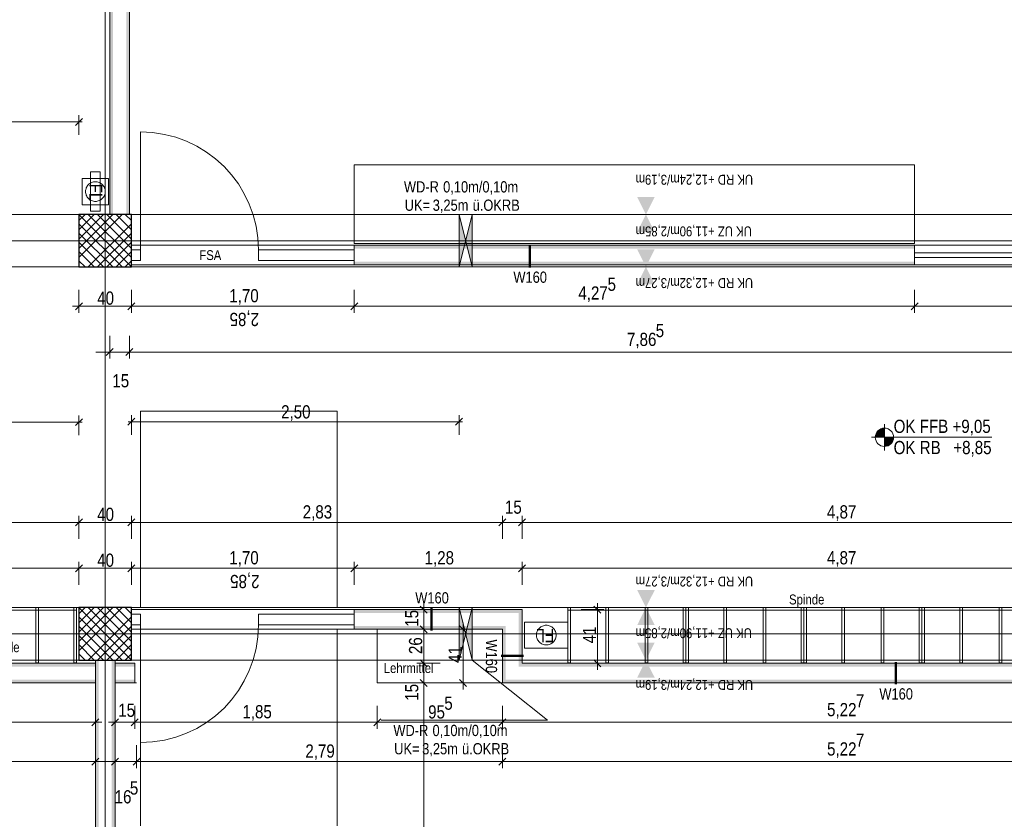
# Model space of a CAD drawing. Extents: x -620 to 300, y 62 to 1112.
# Tile 159 of 235: x -139 to 12, y 521 to 643. Entities that reach past the tile are written whole.
import ezdxf
from ezdxf.lldxf.tags import DXFTag

# ---------------------------------------------------------------- set-up
doc = ezdxf.new("R2010")
doc.units = 0
doc.layers.get('0').update_dxf_attribs({"lineweight": 13})
for name, color, linetype, lineweight, true_color in [('00 -Bauelemente -Gipskarton', 7, 'Continuous', 9, 0xff7fe6), ('30 -33 Aussenwände- 3 Aussenstützen', 7, 'Continuous', 50, 0x0000dd), ('30 -34 Innenwände- 11 Durchbruch', 4, 'Continuous', 9, 0x00ffff), ('30 -34 Innenwände- 2 nichttragend', 7, 'Continuous', 18, 0xff7fe6), ('30 -34 Innenwände- 4 Türen_Fenster', 9, 'Continuous', 15, 0x808080), ('30 -35 Decken- 1 Konstruktion-Träger- Stahlbeton', 7, 'Continuous', 13, 0x33aa00), ('40 -47 Nutzungspez. Anlagen- 4 Feuerlöschanlagen', 1, 'Continuous', 9, 0xff0000), ('60- 61 allgemeine Ausstattung- 1 Möbel', 9, 'Continuous', 9, 0x808080), ('70 -72 Beschriftung- 1 Beschriftung allgemein', 7, 'Continuous', 9, 0xff6633), ('70 -72 Beschriftung- 8 barrierefrei', 7, 'grob-A06CPVE1L0', 9, 0x888888), ('70 -76 Bemaßung- 2 Allgemein', 9, 'Continuous', 5, 0x808080)]:
    doc.layers.add(name, color=color, linetype=linetype, lineweight=lineweight, true_color=true_color)
for name, color, linetype, lineweight in [('70 -71 Achsen- 1 Gebäudeachsen', 7, 'STRICHPUNKT2-A06CPVE5L0', 18), ('70 -72 Beschriftung- 5 Höhenkoten-A06CPVE2L0', 7, 'Continuous', 15), ('70 -75 Raumstempel- 3 Wandstempel', 7, 'Continuous', 50), ('Keine-A06CPVE4L0', 7, 'Continuous', 9)]:
    doc.layers.add(name, color=color, linetype=linetype, lineweight=lineweight)
doc.styles.get("Standard").update_dxf_attribs({"font": 'ARIALN.TTF'})
tags = doc.linetypes.add('grob-A06CPVE1L0', pattern=[14, 3, -8, 3]).pattern_tags.tags
tags[8:9] = [DXFTag(74, 4), DXFTag(75, 0), DXFTag(340, '0'), DXFTag(46, 0.0), DXFTag(50, 0.0), DXFTag(44, 0.0), DXFTag(45, 0.0)]
tags[6:7] = [DXFTag(74, 4), DXFTag(75, 0), DXFTag(340, '0'), DXFTag(46, 0.0), DXFTag(50, 0.0), DXFTag(44, 0.0), DXFTag(45, 0.0)]
tags[4:5] = [DXFTag(74, 4), DXFTag(75, 0), DXFTag(340, '0'), DXFTag(46, 0.0), DXFTag(50, 0.0), DXFTag(44, 0.0), DXFTag(45, 0.0)]
tags = doc.linetypes.add('STRICHPUNKT2-A06CPVE5L0', pattern=[12.7, 6.35, -3.175, 0, -3.175]).pattern_tags.tags
tags[10:11] = [DXFTag(74, 4), DXFTag(75, 0), DXFTag(340, '0'), DXFTag(46, 0.0), DXFTag(50, 0.0), DXFTag(44, 0.0), DXFTag(45, 0.0)]
tags[8:9] = [DXFTag(74, 4), DXFTag(75, 0), DXFTag(340, '0'), DXFTag(46, 0.0), DXFTag(50, 0.0), DXFTag(44, 0.0), DXFTag(45, 0.0)]
tags[6:7] = [DXFTag(74, 4), DXFTag(75, 0), DXFTag(340, '0'), DXFTag(46, 0.0), DXFTag(50, 0.0), DXFTag(44, 0.0), DXFTag(45, 0.0)]
tags[4:5] = [DXFTag(74, 4), DXFTag(75, 0), DXFTag(340, '0'), DXFTag(46, 0.0), DXFTag(50, 0.0), DXFTag(44, 0.0), DXFTag(45, 0.0)]

# ---------------------------------------------------------------- blocks, each defined once
blk = doc.blocks.new('Referenz-A06CPVE6L0')
at = {"layer": '00 -Bauelemente -Gipskarton', "color": 0, "linetype": 'Continuous', "lineweight": 0, "ltscale": 0.13}
for p, q in [((-121.58, 608.75), (-121.58, 608.5)), ((-121.58, 608.5), (-121.58, 608.25)), ((-121.58, 606.25), (-121.58, 606)), ((-121.58, 606), (-121.58, 605.75)), ((-121.58, 553.15), (-121.58, 552.9)), ((-121.58, 552.9), (-121.58, 552.65)), ((-121.58, 550.65), (-121.58, 550.4)), ((-121.58, 550.4), (-121.58, 550.15))]:
    blk.add_line(p, q, dxfattribs=at)
for points in [[(-124.63, 770.45), (-124.88, 770.45), (-124.63, 613.45), (-124.88, 613.45)], [(-124.38, 770.45), (-124.63, 770.45), (-124.38, 613.45), (-124.63, 613.45)], [(-122.13, 770.45), (-122.38, 770.45), (-122.13, 613.45), (-122.38, 613.45)], [(-121.88, 770.45), (-122.13, 770.45), (-121.88, 613.45), (-122.13, 613.45)], [(-87.58, 608.75), (-87.58, 608.5), (-2.08, 608.75), (-2.08, 608.5)], [(-87.58, 608.5), (-87.58, 608.25), (-2.08, 608.5), (-2.08, 608.25)], [(-87.58, 606.25), (-87.58, 606), (-2.08, 606.25), (-2.08, 606)], [(-87.58, 606), (-87.58, 605.75), (-2.08, 606), (-2.08, 605.75)], [(-62.23, 552.9), (-61.98, 553.15), (-87.58, 552.9), (-87.58, 553.15)], [(-62.48, 552.65), (-62.23, 552.9), (-87.58, 552.65), (-87.58, 552.9)], [(-62.23, 544.7), (-62.23, 552.9), (-62.48, 544.45), (-62.48, 552.65)], [(-61.98, 544.95), (-61.98, 553.15), (-62.23, 544.7), (-62.23, 552.9)], [(-64.73, 550.4), (-64.48, 550.65), (-87.58, 550.4), (-87.58, 550.65)], [(-64.98, 550.15), (-64.73, 550.4), (-87.58, 550.15), (-87.58, 550.4)], [(-64.73, 542.2), (-64.73, 550.4), (-64.98, 541.95), (-64.98, 550.15)], [(-64.48, 542.45), (-64.48, 550.65), (-64.73, 542.2), (-64.73, 550.4)], [(-126.83, 545.45), (-127.08, 545.45), (-126.83, 543.45), (-127.08, 543.45)], [(-126.58, 545.45), (-126.83, 545.45), (-126.58, 543.45), (-126.83, 543.45)], [(-124.33, 545.45), (-124.58, 545.45), (-124.33, 543.45), (-124.58, 543.45)], [(-124.08, 545.45), (-124.33, 545.45), (-124.08, 543.45), (-124.33, 543.45)], [(-220.23, 544.7), (-220.48, 544.45), (-127.08, 544.7), (-127.08, 544.45)], [(-219.98, 544.95), (-220.23, 544.7), (-127.08, 544.95), (-127.08, 544.7)], [(-124.08, 544.7), (-121.08, 544.7), (-124.08, 544.95), (-121.08, 544.95)], [(-124.08, 544.45), (-121.08, 544.45), (-124.08, 544.7), (-121.08, 544.7)], [(41.06, 544.7), (-62.23, 544.7), (41.06, 544.45), (-62.48, 544.45)], [(41.06, 544.95), (-61.98, 544.95), (41.06, 544.7), (-62.23, 544.7)], [(-222.48, 542.45), (-222.73, 542.2), (-127.08, 542.45), (-127.08, 542.2)], [(-126.83, 543.45), (-127.08, 543.45), (-126.83, 388.45), (-127.08, 388.45)], [(-126.58, 543.45), (-126.83, 543.45), (-126.58, 388.45), (-126.83, 388.45)], [(-124.33, 543.45), (-124.58, 543.45), (-124.33, 388.45), (-124.58, 388.45)], [(-124.08, 543.45), (-124.33, 543.45), (-124.08, 388.45), (-124.33, 388.45)], [(-124.08, 542.2), (-121.08, 542.2), (-124.08, 542.45), (-121.08, 542.45)], [(41.06, 542.45), (-64.48, 542.45), (41.06, 542.2), (-64.73, 542.2)], [(-222.73, 542.2), (-222.98, 541.95), (-127.08, 542.2), (-127.08, 541.95)], [(-124.08, 541.95), (-121.08, 541.95), (-124.08, 542.2), (-121.08, 542.2)], [(41.06, 542.2), (-64.73, 542.2), (41.06, 541.95), (-64.98, 541.95)]]:
    blk.add_solid(points, dxfattribs=at)
at = {"layer": '30 -33 Aussenwände- 3 Aussenstützen', "color": 0, "lineweight": 9}
for p, q in [((-129.58, 613.45), (-121.58, 605.45)), ((-122.99, 613.45), (-129.58, 606.87)), ((-124.41, 613.45), (-129.58, 608.28)), ((-125.82, 613.45), (-129.58, 609.7)), ((-127.24, 613.45), (-129.58, 611.11)), ((-128.65, 613.45), (-129.58, 612.52)), ((-128.16, 613.45), (-121.58, 606.87)), ((-126.75, 613.45), (-121.58, 608.28)), ((-125.34, 613.45), (-121.58, 609.7)), ((-123.92, 613.45), (-121.58, 611.11)), ((-122.51, 613.45), (-121.58, 612.52)), ((-129.58, 612.04), (-122.99, 605.45)), ((-121.58, 612.04), (-128.16, 605.45)), ((-129.58, 610.62), (-124.41, 605.45)), ((-121.58, 610.62), (-126.75, 605.45)), ((-125.58, 610.45), (-125.58, 608.45)), ((-129.58, 609.21), (-125.82, 605.45)), ((-126.58, 609.45), (-124.58, 609.45)), ((-121.58, 609.21), (-125.34, 605.45)), ((-129.58, 607.8), (-127.24, 605.45)), ((-121.58, 607.8), (-123.92, 605.45)), ((-129.58, 606.38), (-128.65, 605.45)), ((-121.58, 606.38), (-122.51, 605.45)), ((-129.58, 553.45), (-121.58, 545.45)), ((-122.99, 553.45), (-129.58, 546.87)), ((-124.41, 553.45), (-129.58, 548.28)), ((-125.82, 553.45), (-129.58, 549.7)), ((-127.24, 553.45), (-129.58, 551.11)), ((-128.65, 553.45), (-129.58, 552.52)), ((-128.16, 553.45), (-121.58, 546.87)), ((-126.75, 553.45), (-121.58, 548.28)), ((-125.34, 553.45), (-121.58, 549.7)), ((-123.92, 553.45), (-121.58, 551.11)), ((-122.51, 553.45), (-121.58, 552.52)), ((-129.58, 552.04), (-122.99, 545.45)), ((-121.58, 552.04), (-128.16, 545.45)), ((-129.58, 550.62), (-124.41, 545.45)), ((-121.58, 550.62), (-126.75, 545.45)), ((-125.58, 550.45), (-125.58, 548.45)), ((-129.58, 549.21), (-125.82, 545.45)), ((-126.58, 549.45), (-124.58, 549.45)), ((-121.58, 549.21), (-125.34, 545.45)), ((-129.58, 547.8), (-127.24, 545.45)), ((-121.58, 547.8), (-123.92, 545.45)), ((-129.58, 546.38), (-128.65, 545.45)), ((-121.58, 546.38), (-122.51, 545.45))]:
    blk.add_line(p, q, dxfattribs=at)
at = {"layer": '30 -33 Aussenwände- 3 Aussenstützen', "color": 0, "linetype": 'Continuous', "lineweight": 25, "ltscale": 0.25}
for p, q in [((-121.58, 613.45), (-129.58, 613.45)), ((-129.58, 613.45), (-129.58, 605.45)), ((-121.58, 605.45), (-121.58, 613.45)), ((-129.58, 605.45), (-121.58, 605.45)), ((-121.58, 553.45), (-129.58, 553.45)), ((-129.58, 553.45), (-129.58, 545.45)), ((-121.58, 545.45), (-121.58, 553.45)), ((-129.58, 545.45), (-121.58, 545.45))]:
    blk.add_line(p, q, dxfattribs=at)
at = {"layer": '30 -34 Innenwände- 11 Durchbruch', "color": 0, "linetype": 'Continuous', "ltscale": 0.13}
for p, q in [((-71.58, 613.45), (-69.58, 613.45)), ((-69.58, 613.45), (-71.58, 605.45)), ((-69.58, 605.45), (-71.58, 613.45)), ((-71.58, 605.45), (-71.58, 613.45)), ((-69.58, 605.45), (-69.58, 613.45)), ((-71.58, 605.45), (-69.58, 605.45)), ((-71.58, 553.45), (-69.58, 553.45)), ((-69.58, 553.45), (-71.58, 545.45)), ((-69.58, 545.45), (-71.58, 553.45)), ((-71.58, 545.45), (-71.58, 553.45)), ((-69.58, 545.45), (-69.58, 553.45)), ((-71.58, 545.45), (-69.58, 545.45)), ((-69.58, 545.45), (-58.07, 536.26)), ((-83.46, 536.26), (-58.07, 536.26))]:
    blk.add_line(p, q, dxfattribs=at)
for points in [[(-71.58, 605.45), (-71.58, 613.45), (-70.58, 609.45)], [(-69.58, 613.45), (-69.58, 605.45), (-70.58, 609.45)], [(-71.58, 545.45), (-71.58, 553.45), (-70.58, 549.45)], [(-69.58, 545.45), (-70.58, 549.45), (-69.58, 553.45)]]:
    blk.add_solid(points, dxfattribs=at)
at = {"layer": '30 -34 Innenwände- 2 nichttragend', "color": 0, "linetype": 'Continuous', "ltscale": 0.18}
for p, q in [((-124.88, 770.45), (-124.88, 613.45)), ((-121.88, 770.45), (-121.88, 613.45)), ((-124.88, 613.45), (-121.88, 613.45)), ((-121.58, 605.75), (-121.58, 608.75)), ((-121.58, 608.5), (-121.58, 608.75)), ((-121.58, 608.5), (-121.58, 608.75)), ((-121.58, 608.25), (-121.58, 608.5)), ((-121.58, 605.75), (-121.58, 608.5)), ((-87.58, 608.75), (-2.08, 608.75)), ((-87.58, 608.5), (-87.58, 608.75)), ((-87.58, 608.5), (-87.58, 608.75)), ((-87.58, 608.25), (-87.58, 608.5)), ((-87.58, 605.75), (-87.58, 608.5)), ((-2.08, 608.5), (-2.08, 608.75)), ((-2.08, 608.5), (-2.08, 608.75)), ((-2.08, 608.25), (-2.08, 608.5)), ((-2.08, 605.75), (-2.08, 608.5)), ((-121.58, 606.25), (-121.58, 608.25)), ((-87.58, 606.25), (-87.58, 608.25)), ((-2.08, 606.25), (-2.08, 608.25)), ((-121.58, 606), (-121.58, 606.25)), ((-121.58, 605.75), (-121.58, 606)), ((-87.58, 606), (-87.58, 606.25)), ((-87.58, 605.75), (-87.58, 606)), ((-87.58, 605.75), (-2.08, 605.75)), ((-2.08, 606), (-2.08, 606.25)), ((-2.08, 605.75), (-2.08, 606)), ((-129.58, 553.45), (-219.98, 553.45)), ((-121.58, 552.9), (-121.58, 553.15)), ((-121.58, 552.9), (-121.58, 553.15)), ((-121.58, 552.65), (-121.58, 552.9)), ((-121.58, 550.15), (-121.58, 552.9)), ((-87.58, 553.15), (-61.98, 553.15)), ((-87.58, 552.9), (-87.58, 553.15)), ((-87.58, 552.9), (-87.58, 553.15)), ((-87.58, 552.65), (-87.58, 552.9)), ((-87.58, 550.15), (-87.58, 552.9)), ((-61.98, 553.15), (-61.98, 544.95)), ((-121.58, 550.65), (-121.58, 552.65)), ((-87.58, 550.65), (-87.58, 552.65)), ((-121.58, 550.4), (-121.58, 550.65)), ((-121.58, 550.15), (-121.58, 550.4)), ((-87.58, 550.4), (-87.58, 550.65)), ((-87.58, 550.15), (-87.58, 550.4)), ((-87.58, 550.15), (-64.98, 550.15)), ((-64.98, 550.15), (-64.98, 541.95)), ((-127.08, 545.45), (-127.08, 543.45)), ((-127.08, 545.45), (-124.08, 545.45)), ((-124.08, 545.45), (-124.08, 543.45)), ((-127.08, 544.95), (-219.98, 544.95)), ((-121.08, 544.95), (-124.08, 544.95)), ((-121.08, 544.95), (-121.08, 544.7)), ((-121.08, 544.7), (-121.08, 544.45)), ((-121.08, 542.45), (-121.08, 544.45)), ((-61.98, 544.95), (41.06, 544.95)), ((-127.08, 543.45), (-127.08, 388.45)), ((-124.08, 543.45), (-124.08, 388.45)), ((-121.08, 542.45), (-121.08, 542.2)), ((-127.08, 541.95), (-222.98, 541.95)), ((-121.08, 541.95), (-124.08, 541.95)), ((-121.08, 542.2), (-121.08, 541.95)), ((-120.78, 541.95), (-121.08, 541.95)), ((-64.98, 541.95), (41.06, 541.95))]:
    blk.add_line(p, q, dxfattribs=at)
at = {"layer": '30 -34 Innenwände- 4 Türen_Fenster', "color": 0, "linetype": 'grob-A06CPVE1L0', "ltscale": 0.15}
for p, q in [((-120.18, 608.05), (-120.18, 626.05)), ((-121.58, 608.75), (-87.58, 608.75)), ((-121.58, 605.75), (-87.58, 605.75)), ((-121.58, 553.15), (-87.58, 553.15)), ((-121.58, 550.15), (-87.58, 550.15)), ((-120.18, 550.85), (-120.18, 532.85))]:
    blk.add_line(p, q, dxfattribs=at)
at = {"layer": '30 -34 Innenwände- 4 Türen_Fenster', "color": 0, "linetype": 'Continuous', "ltscale": 0.15}
for p, q in [((-2.08, 607.61), (-2.08, 608.75)), ((-2.08, 608.75), (31.92, 608.75)), ((-121.58, 608.05), (-120.18, 608.05)), ((-121.58, 606.45), (-121.58, 608.05)), ((-120.18, 608.05), (-120.18, 606.45)), ((-102.18, 608.05), (-87.58, 608.05)), ((-102.18, 606.45), (-102.18, 608.05)), ((-87.58, 608.05), (-87.58, 606.45)), ((-2.08, 607.61), (31.92, 607.61)), ((-2.08, 606.89), (-2.08, 607.61)), ((-120.18, 606.45), (-121.58, 606.45)), ((-87.58, 606.45), (-102.18, 606.45)), ((-2.08, 606.89), (-2.08, 605.75)), ((31.92, 606.89), (-2.08, 606.89)), ((-2.08, 605.75), (31.92, 605.75)), ((-121.58, 552.45), (-120.18, 552.45)), ((-121.58, 550.85), (-121.58, 552.45)), ((-120.18, 552.45), (-120.18, 550.85)), ((-102.18, 552.45), (-87.58, 552.45)), ((-102.18, 550.85), (-102.18, 552.45)), ((-87.58, 552.45), (-87.58, 550.85)), ((-120.18, 550.85), (-121.58, 550.85)), ((-87.58, 550.85), (-102.18, 550.85))]:
    blk.add_line(p, q, dxfattribs=at)
at = {"layer": '30 -34 Innenwände- 4 Türen_Fenster', "color": 0, "linetype": 'grob-A06CPVE1L0', "ltscale": 0.15}
for centre, major_axis in [((-120.18, 608.05), (18, 0)), ((-120.18, 550.85), (0, -18))]:
    blk.add_ellipse(centre, major_axis=major_axis, ratio=1, start_param=0, end_param=1.570796, dxfattribs=at)
at = {"layer": '30 -35 Decken- 1 Konstruktion-Träger- Stahlbeton', "color": 0, "linetype": 'grob-A06CPVE1L0', "lineweight": -2, "ltscale": 0.13}
for p, q in [((35.42, 613.45), (-451.58, 613.45)), ((35.42, 605.45), (-451.58, 605.45)), ((-451.58, 553.45), (35.42, 553.45)), ((-451.58, 545.45), (35.42, 545.45))]:
    blk.add_line(p, q, dxfattribs=at)
at = {"layer": '40 -47 Nutzungspez. Anlagen- 4 Feuerlöschanlagen', "color": 0, "linetype": 'Continuous', "ltscale": 0.13}
for p, q in [((-127.83, 613.95), (-127.83, 619.95)), ((-127.83, 619.95), (-126.33, 619.95)), ((-126.33, 619.95), (-126.33, 613.95)), ((-129.08, 614.95), (-129.08, 618.95)), ((-129.08, 618.95), (-125.08, 618.95)), ((-128.51, 617.39), (-128.46, 617.53)), ((-128.46, 617.53), (-128.4, 617.66)), ((-128.4, 617.66), (-128.33, 617.79)), ((-128.33, 617.79), (-128.24, 617.91)), ((-128.24, 617.91), (-128.14, 618.01)), ((-128.14, 618.01), (-128.03, 618.11)), ((-128.03, 618.11), (-127.91, 618.2)), ((-127.91, 618.2), (-127.79, 618.28)), ((-127.79, 618.28), (-127.65, 618.34)), ((-127.65, 618.34), (-127.51, 618.39)), ((-127.51, 618.39), (-127.37, 618.42)), ((-127.37, 618.42), (-127.23, 618.45)), ((-127.23, 618.45), (-127.08, 618.45)), ((-127.08, 618.45), (-126.93, 618.45)), ((-126.93, 618.45), (-126.79, 618.42)), ((-126.79, 618.42), (-126.64, 618.39)), ((-126.64, 618.39), (-126.5, 618.34)), ((-126.5, 618.34), (-126.37, 618.28)), ((-126.37, 618.28), (-126.25, 618.2)), ((-126.25, 618.2), (-126.13, 618.11)), ((-126.13, 618.11), (-126.02, 618.01)), ((-126.02, 618.01), (-125.92, 617.91)), ((-125.92, 617.91), (-125.83, 617.79)), ((-125.83, 617.79), (-125.76, 617.66)), ((-125.76, 617.66), (-125.69, 617.53)), ((-125.69, 617.53), (-125.64, 617.39)), ((-125.08, 618.95), (-125.08, 614.95)), ((-128.58, 616.95), (-128.57, 617.1)), ((-128.57, 616.81), (-128.58, 616.95)), ((-128.57, 617.1), (-128.55, 617.25)), ((-128.55, 616.66), (-128.57, 616.81)), ((-128.55, 617.25), (-128.51, 617.39)), ((-128.51, 616.52), (-128.55, 616.66)), ((-128.46, 616.38), (-128.51, 616.52)), ((-128.4, 616.25), (-128.46, 616.38)), ((-128.33, 616.12), (-128.4, 616.25)), ((-128.24, 616), (-128.33, 616.12)), ((-128.14, 615.89), (-128.24, 616)), ((-125.92, 616), (-126.02, 615.89)), ((-125.83, 616.12), (-125.92, 616)), ((-125.76, 616.25), (-125.83, 616.12)), ((-125.69, 616.38), (-125.76, 616.25)), ((-125.64, 616.52), (-125.69, 616.38)), ((-125.64, 617.39), (-125.61, 617.25)), ((-125.61, 616.66), (-125.64, 616.52)), ((-125.61, 617.25), (-125.59, 617.1)), ((-125.59, 616.81), (-125.61, 616.66)), ((-125.59, 617.1), (-125.58, 616.95)), ((-125.58, 616.95), (-125.59, 616.81)), ((-125.08, 614.95), (-129.08, 614.95)), ((-128.03, 615.79), (-128.14, 615.89)), ((-127.91, 615.71), (-128.03, 615.79)), ((-127.79, 615.63), (-127.91, 615.71)), ((-127.65, 615.57), (-127.79, 615.63)), ((-127.51, 615.52), (-127.65, 615.57)), ((-127.37, 615.48), (-127.51, 615.52)), ((-127.23, 615.46), (-127.37, 615.48)), ((-127.08, 615.45), (-127.23, 615.46)), ((-126.93, 615.46), (-127.08, 615.45)), ((-126.79, 615.48), (-126.93, 615.46)), ((-126.64, 615.52), (-126.79, 615.48)), ((-126.5, 615.57), (-126.64, 615.52)), ((-126.37, 615.63), (-126.5, 615.57)), ((-126.25, 615.71), (-126.37, 615.63)), ((-126.13, 615.79), (-126.25, 615.71)), ((-126.02, 615.89), (-126.13, 615.79)), ((-126.33, 613.95), (-127.83, 613.95)), ((-61.58, 547.25), (-61.58, 551.25)), ((-61.58, 551.25), (-54.98, 551.25)), ((-59.66, 549.83), (-59.6, 549.96)), ((-59.6, 549.96), (-59.53, 550.09)), ((-59.53, 550.09), (-59.44, 550.21)), ((-59.44, 550.21), (-59.34, 550.31)), ((-59.34, 550.31), (-59.23, 550.41)), ((-59.23, 550.41), (-59.11, 550.5)), ((-59.11, 550.5), (-58.99, 550.58)), ((-58.99, 550.58), (-58.85, 550.64)), ((-58.85, 550.64), (-58.71, 550.69)), ((-58.71, 550.69), (-58.57, 550.72)), ((-58.57, 550.72), (-58.43, 550.75)), ((-58.43, 550.75), (-58.28, 550.75)), ((-58.28, 550.75), (-58.13, 550.75)), ((-58.13, 550.75), (-57.99, 550.72)), ((-57.99, 550.72), (-57.84, 550.69)), ((-57.84, 550.69), (-57.7, 550.64)), ((-57.7, 550.64), (-57.57, 550.58)), ((-57.57, 550.58), (-57.45, 550.5)), ((-57.45, 550.5), (-57.33, 550.41)), ((-57.33, 550.41), (-57.22, 550.31)), ((-57.22, 550.31), (-57.12, 550.21)), ((-57.12, 550.21), (-57.03, 550.09)), ((-57.03, 550.09), (-56.96, 549.96)), ((-56.96, 549.96), (-56.89, 549.83)), ((-54.98, 551.25), (-54.98, 547.25)), ((-59.78, 549.25), (-59.77, 549.4)), ((-59.77, 549.11), (-59.78, 549.25)), ((-59.77, 549.4), (-59.75, 549.55)), ((-59.75, 548.96), (-59.77, 549.11)), ((-59.75, 549.55), (-59.71, 549.69)), ((-59.71, 548.82), (-59.75, 548.96)), ((-59.71, 549.69), (-59.66, 549.83)), ((-59.66, 548.68), (-59.71, 548.82)), ((-59.6, 548.55), (-59.66, 548.68)), ((-59.53, 548.42), (-59.6, 548.55)), ((-59.44, 548.3), (-59.53, 548.42)), ((-57.03, 548.42), (-57.12, 548.3)), ((-56.96, 548.55), (-57.03, 548.42)), ((-56.89, 548.68), (-56.96, 548.55)), ((-56.89, 549.83), (-56.84, 549.69)), ((-56.84, 548.82), (-56.89, 548.68)), ((-56.84, 549.69), (-56.81, 549.55)), ((-56.81, 548.96), (-56.84, 548.82)), ((-56.81, 549.55), (-56.79, 549.4)), ((-56.79, 549.11), (-56.81, 548.96)), ((-56.79, 549.4), (-56.78, 549.25)), ((-56.78, 549.25), (-56.79, 549.11)), ((-54.98, 547.25), (-61.58, 547.25)), ((-59.34, 548.19), (-59.44, 548.3)), ((-59.23, 548.09), (-59.34, 548.19)), ((-59.11, 548.01), (-59.23, 548.09)), ((-58.99, 547.93), (-59.11, 548.01)), ((-58.85, 547.87), (-58.99, 547.93)), ((-58.71, 547.82), (-58.85, 547.87)), ((-58.57, 547.78), (-58.71, 547.82)), ((-58.43, 547.76), (-58.57, 547.78)), ((-58.28, 547.75), (-58.43, 547.76)), ((-58.13, 547.76), (-58.28, 547.75)), ((-57.99, 547.78), (-58.13, 547.76)), ((-57.84, 547.82), (-57.99, 547.78)), ((-57.7, 547.87), (-57.84, 547.82)), ((-57.57, 547.93), (-57.7, 547.87)), ((-57.45, 548.01), (-57.57, 547.93)), ((-57.33, 548.09), (-57.45, 548.01)), ((-57.22, 548.19), (-57.33, 548.09)), ((-57.12, 548.3), (-57.22, 548.19))]:
    blk.add_line(p, q, dxfattribs=at)
at = {"layer": '60- 61 allgemeine Ausstattung- 1 Möbel', "color": 0, "linetype": 'Continuous', "ltscale": 0.13}
for p, q in [((-87.58, 609.05), (-87.58, 621.05)), ((-87.58, 621.05), (-2.08, 621.05)), ((-2.08, 621.05), (-2.08, 609.05)), ((-2.08, 609.05), (-87.58, 609.05))]:
    blk.add_line(p, q, dxfattribs=at)
at = {"layer": '60- 61 allgemeine Ausstattung- 1 Möbel', "color": 0, "linetype": 'grob-A06CPVE1L0', "lineweight": 15, "ltscale": 0.15}
for p, q in [((-219.98, 553.45), (-129.98, 553.45)), ((-129.98, 553.05), (-219.98, 553.05)), ((-136.18, 545.05), (-136.18, 553.45)), ((-136.18, 553.45), (-135.78, 553.45)), ((-135.78, 553.45), (-135.78, 545.05)), ((-130.38, 545.05), (-130.38, 553.45)), ((-130.38, 553.45), (-129.98, 553.45)), ((-129.98, 553.45), (-129.98, 545.05)), ((-129.98, 553.45), (-129.98, 553.05)), ((-54.58, 553.45), (-54.98, 553.45)), ((-54.98, 553.45), (-54.98, 545.05)), ((35.02, 553.45), (-54.98, 553.45)), ((-54.98, 553.45), (-54.98, 553.05)), ((-54.98, 553.05), (35.02, 553.05)), ((-54.58, 545.05), (-54.58, 553.45)), ((-48.78, 553.45), (-49.18, 553.45)), ((-49.18, 553.45), (-49.18, 545.05)), ((-48.78, 545.05), (-48.78, 553.45)), ((-42.78, 553.45), (-43.18, 553.45)), ((-43.18, 553.45), (-43.18, 545.05)), ((-42.78, 545.05), (-42.78, 553.45)), ((-36.98, 553.45), (-37.38, 553.45)), ((-37.38, 553.45), (-37.38, 545.05)), ((-36.58, 553.45), (-36.98, 553.45)), ((-36.98, 553.45), (-36.98, 545.05)), ((-36.98, 545.05), (-36.98, 553.45)), ((-36.58, 545.05), (-36.58, 553.45)), ((-30.78, 553.45), (-31.18, 553.45)), ((-31.18, 553.45), (-31.18, 545.05)), ((-30.78, 545.05), (-30.78, 553.45)), ((-24.78, 553.45), (-25.18, 553.45)), ((-25.18, 553.45), (-25.18, 545.05)), ((-24.78, 545.05), (-24.78, 553.45)), ((-18.98, 553.45), (-19.38, 553.45)), ((-19.38, 553.45), (-19.38, 545.05)), ((-18.98, 545.05), (-18.98, 553.45)), ((-18.58, 553.45), (-18.98, 553.45)), ((-18.98, 553.45), (-18.98, 545.05)), ((-18.58, 545.05), (-18.58, 553.45)), ((-12.78, 553.45), (-13.18, 553.45)), ((-13.18, 553.45), (-13.18, 545.05)), ((-12.78, 545.05), (-12.78, 553.45)), ((-6.78, 553.45), (-7.18, 553.45)), ((-7.18, 553.45), (-7.18, 545.05)), ((-6.78, 545.05), (-6.78, 553.45)), ((-0.98, 553.45), (-1.38, 553.45)), ((-1.38, 553.45), (-1.38, 545.05)), ((-0.98, 545.05), (-0.98, 553.45)), ((-0.58, 553.45), (-0.98, 553.45)), ((-0.98, 553.45), (-0.98, 545.05)), ((-0.58, 545.05), (-0.58, 553.45)), ((5.22, 553.45), (4.82, 553.45)), ((4.82, 553.45), (4.82, 545.05)), ((5.22, 545.05), (5.22, 553.45)), ((11.22, 553.45), (10.82, 553.45)), ((10.82, 553.45), (10.82, 545.05)), ((11.22, 545.05), (11.22, 553.45)), ((-135.78, 545.05), (-136.18, 545.05)), ((-129.98, 545.05), (-130.38, 545.05)), ((-54.98, 545.05), (-54.58, 545.05)), ((-49.18, 545.05), (-48.78, 545.05)), ((-43.18, 545.05), (-42.78, 545.05)), ((-37.38, 545.05), (-36.98, 545.05)), ((-36.98, 545.05), (-36.58, 545.05)), ((-31.18, 545.05), (-30.78, 545.05)), ((-25.18, 545.05), (-24.78, 545.05)), ((-19.38, 545.05), (-18.98, 545.05)), ((-18.98, 545.05), (-18.58, 545.05)), ((-13.18, 545.05), (-12.78, 545.05)), ((-7.18, 545.05), (-6.78, 545.05)), ((-1.38, 545.05), (-0.98, 545.05)), ((-0.98, 545.05), (-0.58, 545.05)), ((4.82, 545.05), (5.22, 545.05)), ((10.82, 545.05), (11.22, 545.05))]:
    blk.add_line(p, q, dxfattribs=at)
at = {"layer": '60- 61 allgemeine Ausstattung- 1 Möbel', "color": 0, "lineweight": 15}
for p, q in [((-54.98, 553.45), (-61.98, 553.45)), ((-84.08, 550.15), (-64.98, 550.15)), ((-84.08, 541.95), (-84.08, 550.15)), ((-64.98, 550.15), (-64.98, 541.95)), ((-64.98, 541.95), (-84.08, 541.95))]:
    blk.add_line(p, q, dxfattribs=at)
at = {"layer": '70 -71 Achsen- 1 Gebäudeachsen', "color": 0, "linetype": 'STRICHPUNKT2-A06CPVE5L0', "ltscale": 0.18}
for p, q in [((-125.58, 1084.39), (-125.58, 84.95)), ((-538.63, 609.45), (76.59, 609.45)), ((-538.63, 549.45), (76.59, 549.45))]:
    blk.add_line(p, q, dxfattribs=at)
at = {"layer": '70 -72 Beschriftung- 5 Höhenkoten-A06CPVE2L0', "color": 0, "linetype": 'Continuous', "ltscale": 0.15}
for p, q in [((-6.68, 577.45), (-6.68, 581.45)), ((-6.68, 579.45), (-6.68, 580.85)), ((-6.68, 580.85), (-6.68, 579.45)), ((-8.68, 579.45), (9.72, 579.45)), ((-8.08, 579.45), (-6.68, 579.45)), ((-6.68, 579.45), (-8.08, 579.45)), ((-5.28, 579.45), (-6.68, 579.45)), ((-6.68, 579.45), (-6.68, 578.05)), ((-6.68, 579.45), (-5.28, 579.45)), ((-6.68, 578.05), (-6.68, 579.45))]:
    blk.add_line(p, q, dxfattribs=at)
for major_axis in [(0, 1.4), (1.4, 0), (-1.4, 0), (0, -1.4)]:
    blk.add_ellipse((-6.68, 579.45), major_axis=major_axis, ratio=1, start_param=0, end_param=1.570796, dxfattribs=at)
at = {"layer": '70 -72 Beschriftung- 5 Höhenkoten-A06CPVE2L0', "color": 0, "lineweight": 0}
for points in [[(-7.93, 579.45), (-8.02, 579.89), (-7.93, 580.09)], [(-7.82, 579.45), (-7.93, 580.09), (-7.82, 580.28)], [(-7.93, 579.45), (-7.93, 580.09), (-7.82, 579.45)], [(-7.67, 579.45), (-7.82, 580.28), (-7.67, 580.44)], [(-7.82, 579.45), (-7.82, 580.28), (-7.67, 579.45)], [(-7.51, 579.45), (-7.67, 580.44), (-7.51, 580.59)], [(-7.67, 579.45), (-7.67, 580.44), (-7.51, 579.45)], [(-7.32, 579.45), (-7.51, 580.59), (-7.32, 580.7)], [(-7.51, 579.45), (-7.51, 580.59), (-7.32, 579.45)], [(-7.12, 579.45), (-7.32, 580.7), (-7.12, 580.78)], [(-7.32, 579.45), (-7.32, 580.7), (-7.12, 579.45)], [(-6.9, 579.45), (-7.12, 580.78), (-6.9, 580.84)], [(-7.12, 579.45), (-7.12, 580.78), (-6.9, 579.45)], [(-6.68, 579.45), (-6.9, 580.84), (-6.68, 580.85)], [(-6.9, 579.45), (-6.9, 580.84), (-6.68, 579.45)], [(-8.07, 579.45), (-8.08, 579.45), (-8.07, 579.67)], [(-8.02, 579.45), (-8.07, 579.67), (-8.02, 579.89)], [(-8.07, 579.45), (-8.07, 579.67), (-8.02, 579.45)], [(-8.02, 579.45), (-8.02, 579.89), (-7.93, 579.45)], [(-6.68, 578.05), (-6.68, 579.45), (-6.47, 578.07)], [(-6.47, 578.07), (-6.68, 579.45), (-6.47, 579.45)], [(-6.47, 578.07), (-6.47, 579.45), (-6.25, 578.12)], [(-6.25, 578.12), (-6.47, 579.45), (-6.25, 579.45)], [(-6.25, 578.12), (-6.25, 579.45), (-6.05, 578.21)], [(-6.05, 578.21), (-6.25, 579.45), (-6.05, 579.45)], [(-6.05, 578.21), (-6.05, 579.45), (-5.86, 578.32)], [(-5.86, 578.32), (-6.05, 579.45), (-5.86, 579.45)], [(-5.86, 578.32), (-5.86, 579.45), (-5.69, 578.46)], [(-5.69, 578.46), (-5.86, 579.45), (-5.69, 579.45)], [(-5.69, 578.46), (-5.69, 579.45), (-5.55, 578.63)], [(-5.55, 578.63), (-5.69, 579.45), (-5.55, 579.45)], [(-5.55, 578.63), (-5.55, 579.45), (-5.44, 578.82)], [(-5.44, 578.82), (-5.55, 579.45), (-5.44, 579.45)], [(-5.44, 578.82), (-5.44, 579.45), (-5.35, 579.02)], [(-5.35, 579.02), (-5.44, 579.45), (-5.35, 579.45)], [(-5.35, 579.02), (-5.35, 579.45), (-5.3, 579.23)], [(-5.3, 579.23), (-5.35, 579.45), (-5.3, 579.45)], [(-5.3, 579.23), (-5.3, 579.45), (-5.28, 579.45)]]:
    blk.add_solid(points, dxfattribs=at)
at = {"layer": '70 -72 Beschriftung- 8 barrierefrei', "color": 0, "linetype": 'grob-A06CPVE1L0', "ltscale": 0.13}
for p, q in [((-120.18, 553.45), (-120.18, 583.45)), ((-120.18, 583.45), (-90.18, 583.45)), ((-90.18, 583.45), (-90.18, 553.45)), ((-90.18, 553.45), (-120.18, 553.45)), ((-120.18, 520.15), (-120.18, 550.15)), ((-120.18, 550.15), (-90.18, 550.15)), ((-90.18, 550.15), (-90.18, 520.15))]:
    blk.add_line(p, q, dxfattribs=at)
at = {"layer": '70 -75 Raumstempel- 3 Wandstempel', "color": 0, "linetype": 'Continuous', "ltscale": 0.5}
for p, q in [((-60.8, 605.35), (-60.8, 608.75)), ((-75.77, 553.35), (-75.77, 549.95)), ((-65.18, 546.09), (-61.78, 546.09)), ((-4.96, 541.75), (-4.96, 545.15))]:
    blk.add_line(p, q, dxfattribs=at)
at = {"layer": '70 -76 Bemaßung- 2 Allgemein', "color": 0, "linetype": 'Continuous', "ltscale": 0.13}
for p, q in [((-129.05, 628.12), (-130.11, 627.06)), ((-129.58, 625.59), (-129.58, 628.59)), ((-130.64, 627.59), (-178.52, 627.59)), ((-129.08, 627.59), (-130.64, 627.59)), ((-129.58, 601.95), (-129.58, 598.45)), ((-121.58, 601.95), (-121.58, 598.45)), ((-121.58, 601.95), (-121.58, 598.45)), ((-87.58, 601.95), (-87.58, 598.45)), ((-87.58, 601.95), (-87.58, 598.45)), ((-2.08, 601.95), (-2.08, 598.45)), ((-2.08, 601.95), (-2.08, 598.45)), ((-130.58, 599.45), (-128.52, 599.45)), ((-122.64, 599.45), (-128.52, 599.45)), ((-120.58, 599.45), (-122.64, 599.45)), ((-122.58, 599.45), (-120.52, 599.45)), ((-88.64, 599.45), (-120.52, 599.45)), ((-86.58, 599.45), (-88.64, 599.45)), ((-88.58, 599.45), (-86.52, 599.45)), ((-3.14, 599.45), (-86.52, 599.45)), ((-1.08, 599.45), (-3.14, 599.45)), ((-3.08, 599.45), (-1.02, 599.45)), ((30.86, 599.45), (-1.02, 599.45)), ((-124.88, 594.95), (-124.88, 591.45)), ((-121.88, 594.95), (-121.88, 591.45)), ((-121.88, 594.95), (-121.88, 591.45)), ((-125.94, 592.45), (-127, 592.45)), ((-123.88, 592.45), (-125.94, 592.45)), ((-121.88, 592.45), (-124.88, 592.45)), ((-122.88, 592.45), (-120.82, 592.45)), ((-122.88, 592.45), (-120.82, 592.45)), ((-120.82, 592.45), (-119.76, 592.45)), ((34.36, 592.45), (-120.82, 592.45)), ((-130.64, 581.76), (-178.52, 581.76)), ((-129.08, 581.76), (-130.64, 581.76)), ((-129.05, 582.29), (-130.11, 581.23)), ((-129.58, 579.76), (-129.58, 582.76)), ((-122.11, 581.3), (-121.05, 582.36)), ((-122.08, 581.83), (-120.52, 581.83)), ((-121.58, 579.83), (-121.58, 582.83)), ((-72.64, 581.83), (-120.52, 581.83)), ((-71.08, 581.83), (-72.64, 581.83)), ((-71.05, 582.36), (-72.11, 581.3)), ((-71.58, 579.83), (-71.58, 582.83)), ((-130.64, 566.45), (-218.92, 566.45)), ((-128.58, 566.45), (-130.64, 566.45)), ((-130.58, 566.45), (-128.52, 566.45)), ((-129.58, 563.95), (-129.58, 567.45)), ((-129.58, 563.95), (-129.58, 567.45)), ((-122.64, 566.45), (-128.52, 566.45)), ((-120.58, 566.45), (-122.64, 566.45)), ((-122.58, 566.45), (-120.52, 566.45)), ((-121.58, 563.95), (-121.58, 567.45)), ((-121.58, 563.95), (-121.58, 567.45)), ((-66.04, 566.45), (-120.52, 566.45)), ((-66.04, 566.45), (-67.1, 566.45)), ((-63.98, 566.45), (-66.04, 566.45)), ((-63.98, 566.45), (-66.04, 566.45)), ((-64.98, 563.95), (-64.98, 567.45)), ((-64.98, 563.95), (-64.98, 567.45)), ((-61.98, 566.45), (-64.98, 566.45)), ((-62.98, 566.45), (-60.92, 566.45)), ((-62.98, 566.45), (-60.92, 566.45)), ((-61.98, 563.95), (-61.98, 567.45)), ((-61.98, 563.95), (-61.98, 567.45)), ((-60.92, 566.45), (-59.86, 566.45)), ((34.36, 566.45), (-60.92, 566.45)), ((-129.58, 556.95), (-129.58, 560.45)), ((-129.58, 556.95), (-129.58, 560.45)), ((-121.58, 556.95), (-121.58, 560.45)), ((-121.58, 556.95), (-121.58, 560.45)), ((-87.58, 556.95), (-87.58, 560.45)), ((-87.58, 556.95), (-87.58, 560.45)), ((-61.98, 556.95), (-61.98, 560.45)), ((-61.98, 556.95), (-61.98, 560.45)), ((-130.64, 559.45), (-218.92, 559.45)), ((-128.58, 559.45), (-130.64, 559.45)), ((-130.58, 559.45), (-128.52, 559.45)), ((-122.64, 559.45), (-128.52, 559.45)), ((-120.58, 559.45), (-122.64, 559.45)), ((-122.58, 559.45), (-120.52, 559.45)), ((-88.64, 559.45), (-120.52, 559.45)), ((-86.58, 559.45), (-88.64, 559.45)), ((-88.58, 559.45), (-86.52, 559.45)), ((-63.04, 559.45), (-86.52, 559.45)), ((-60.98, 559.45), (-63.04, 559.45)), ((-62.98, 559.45), (-60.92, 559.45)), ((34.36, 559.45), (-60.92, 559.45)), ((-74.48, 553.15), (-77.98, 553.15)), ((-76.98, 554.15), (-76.98, 552.09)), ((-52.98, 553.15), (-49.48, 553.15)), ((-50.48, 554.15), (-50.48, 552.09)), ((-76.98, 551.21), (-76.98, 552.09)), ((-50.48, 546.01), (-50.48, 552.09)), ((-74.48, 550.15), (-77.98, 550.15)), ((-74.48, 550.15), (-77.98, 550.15)), ((-76.98, 549.15), (-76.98, 551.21)), ((-76.98, 551.15), (-76.98, 549.09)), ((-68.48, 550.15), (-71.98, 550.15)), ((-70.98, 551.15), (-70.98, 549.09)), ((-76.98, 546.01), (-76.98, 549.09)), ((-70.98, 549.09), (-70.98, 543.01)), ((-76.98, 546.01), (-76.98, 547.07)), ((-76.98, 543.95), (-76.98, 546.01)), ((-76.98, 543.95), (-76.98, 546.01)), ((-50.48, 543.95), (-50.48, 546.01)), ((-74.48, 544.95), (-77.98, 544.95)), ((-74.48, 544.95), (-77.98, 544.95)), ((-76.98, 541.95), (-76.98, 544.95)), ((-52.98, 544.95), (-49.48, 544.95)), ((-76.98, 542.95), (-76.98, 540.89)), ((-76.98, 542.95), (-76.98, 540.89)), ((-70.98, 540.95), (-70.98, 543.01)), ((-74.48, 541.95), (-77.98, 541.95)), ((-74.48, 541.95), (-77.98, 541.95)), ((-76.98, 540.89), (-76.98, 539.83)), ((-76.98, 389.51), (-76.98, 540.89)), ((-68.48, 541.95), (-71.98, 541.95)), ((-127.08, 538.45), (-127.08, 534.95)), ((-124.08, 538.45), (-124.08, 534.95)), ((-121.08, 538.45), (-121.08, 534.95)), ((-121.08, 538.45), (-121.08, 534.95)), ((-84.08, 538.45), (-84.08, 534.95)), ((-84.08, 538.45), (-84.08, 534.95)), ((-64.98, 538.45), (-64.98, 534.95)), ((-64.98, 538.45), (-64.98, 534.95)), ((-128.14, 535.95), (-221.92, 535.95)), ((-126.08, 535.95), (-128.14, 535.95)), ((-125.08, 535.95), (-123.02, 535.95)), ((-122.14, 535.95), (-123.02, 535.95)), ((-120.08, 535.95), (-122.14, 535.95)), ((-122.08, 535.95), (-120.02, 535.95)), ((-85.14, 535.95), (-120.02, 535.95)), ((-83.08, 535.95), (-85.14, 535.95)), ((-85.08, 535.95), (-83.02, 535.95)), ((-66.04, 535.95), (-83.02, 535.95)), ((-63.98, 535.95), (-66.04, 535.95)), ((-65.98, 535.95), (-63.92, 535.95)), ((38.5, 535.95), (-63.92, 535.95)), ((-127.08, 532.45), (-127.08, 528.95)), ((-124.08, 532.45), (-124.08, 528.95)), ((-120.78, 532.45), (-120.78, 528.95)), ((-120.78, 532.45), (-120.78, 528.95)), ((-64.98, 532.45), (-64.98, 528.95)), ((-64.98, 532.45), (-64.98, 528.95)), ((-128.14, 529.95), (-221.92, 529.95)), ((-126.08, 529.95), (-128.14, 529.95)), ((-125.14, 529.95), (-126.2, 529.95)), ((-123.08, 529.95), (-125.14, 529.95)), ((-120.78, 529.95), (-124.08, 529.95)), ((-121.78, 529.95), (-119.72, 529.95)), ((-121.78, 529.95), (-119.72, 529.95)), ((-119.72, 529.95), (-118.66, 529.95)), ((-66.04, 529.95), (-119.72, 529.95)), ((-63.98, 529.95), (-66.04, 529.95)), ((-65.98, 529.95), (-63.92, 529.95)), ((38.5, 529.95), (-63.92, 529.95))]:
    blk.add_line(p, q, dxfattribs=at)
at = {"layer": '70 -76 Bemaßung- 2 Allgemein', "color": 0, "linetype": 'Continuous', "lineweight": 20, "ltscale": 0.2}
for p, q in [((-130.11, 598.92), (-129.05, 599.98)), ((-121.05, 599.98), (-122.11, 598.92)), ((-122.11, 598.92), (-121.05, 599.98)), ((-87.05, 599.98), (-88.11, 598.92)), ((-88.11, 598.92), (-87.05, 599.98)), ((-1.55, 599.98), (-2.61, 598.92)), ((-2.61, 598.92), (-1.55, 599.98)), ((-124.35, 592.98), (-125.41, 591.92)), ((-122.41, 591.92), (-121.35, 592.98)), ((-122.41, 591.92), (-121.35, 592.98)), ((-129.05, 566.98), (-130.11, 565.92)), ((-130.11, 565.92), (-129.05, 566.98)), ((-121.05, 566.98), (-122.11, 565.92)), ((-122.11, 565.92), (-121.05, 566.98)), ((-64.45, 566.98), (-65.51, 565.92)), ((-64.45, 566.98), (-65.51, 565.92)), ((-62.51, 565.92), (-61.45, 566.98)), ((-62.51, 565.92), (-61.45, 566.98)), ((-129.05, 559.98), (-130.11, 558.92)), ((-130.11, 558.92), (-129.05, 559.98)), ((-121.05, 559.98), (-122.11, 558.92)), ((-122.11, 558.92), (-121.05, 559.98)), ((-87.05, 559.98), (-88.11, 558.92)), ((-88.11, 558.92), (-87.05, 559.98)), ((-61.45, 559.98), (-62.51, 558.92)), ((-62.51, 558.92), (-61.45, 559.98)), ((-77.51, 553.68), (-76.45, 552.62)), ((-51.01, 553.68), (-49.95, 552.62)), ((-76.45, 549.62), (-77.51, 550.68)), ((-77.51, 550.68), (-76.45, 549.62)), ((-71.51, 550.68), (-70.45, 549.62)), ((-76.45, 544.42), (-77.51, 545.48)), ((-76.45, 544.42), (-77.51, 545.48)), ((-49.95, 544.42), (-51.01, 545.48)), ((-77.51, 542.48), (-76.45, 541.42)), ((-77.51, 542.48), (-76.45, 541.42)), ((-70.45, 541.42), (-71.51, 542.48)), ((-126.55, 536.48), (-127.61, 535.42)), ((-124.61, 535.42), (-123.55, 536.48)), ((-120.55, 536.48), (-121.61, 535.42)), ((-121.61, 535.42), (-120.55, 536.48)), ((-83.55, 536.48), (-84.61, 535.42)), ((-84.61, 535.42), (-83.55, 536.48)), ((-64.45, 536.48), (-65.51, 535.42)), ((-65.51, 535.42), (-64.45, 536.48)), ((-126.55, 530.48), (-127.61, 529.42)), ((-123.55, 530.48), (-124.61, 529.42)), ((-121.31, 529.42), (-120.25, 530.48)), ((-121.31, 529.42), (-120.25, 530.48)), ((-64.45, 530.48), (-65.51, 529.42)), ((-65.51, 529.42), (-64.45, 530.48))]:
    blk.add_line(p, q, dxfattribs=at)
at = {"layer": '70 -76 Bemaßung- 2 Allgemein', "color": 0, "lineweight": 0}
for points in [[(-44.41, 616.12), (-43.08, 613.45), (-41.74, 616.12)], [(-44.41, 610.78), (-43.08, 613.45), (-41.74, 610.78)], [(-44.41, 608.12), (-43.08, 605.45), (-41.74, 608.12)], [(-44.41, 602.78), (-43.08, 605.45), (-41.74, 602.78)], [(-44.41, 556.12), (-43.08, 553.45), (-41.74, 556.12)], [(-44.41, 550.78), (-43.08, 553.45), (-41.74, 550.78)], [(-44.41, 548.12), (-43.08, 545.45), (-41.74, 548.12)], [(-44.41, 542.78), (-43.08, 545.45), (-41.74, 542.78)]]:
    blk.add_solid(points, dxfattribs=at)
at = {"layer": '30 -34 Innenwände- 11 Durchbruch', "color": 0, "linetype": 'ByBlock', "ltscale": 0.13, "char_height": 1.7117, "attachment_point": 1}
for s, insert in [('{\\fArial Narrow;WD-R}', (-80, 618.53)), ('{\\fArial Narrow;0,10m/0,10m}', (-74.02, 618.53)), ('{\\fArial Narrow;UK=}', (-79.88, 615.73)), ('{\\fArial Narrow;3,25m}', (-75.61, 615.73)), ('{\\fArial Narrow;ü.OKRB}', (-69.52, 615.73)), ('{\\fArial Narrow;WD-R}', (-81.61, 535.56)), ('{\\fArial Narrow;0,10m/0,10m}', (-75.64, 535.56)), ('{\\fArial Narrow;UK=}', (-81.49, 532.77)), ('{\\fArial Narrow;3,25m}', (-77.22, 532.77)), ('{\\fArial Narrow;ü.OKRB}', (-71.14, 532.77))]:
    blk.add_mtext(s, dxfattribs=dict(at, insert=insert))
at = {"layer": '40 -47 Nutzungspez. Anlagen- 4 Feuerlöschanlagen', "color": 0, "linetype": 'Continuous', "ltscale": 0.13, "char_height": 2.0138, "attachment_point": 1}
for insert, rotation in [((-126, 618.16), 270), ((-57.07, 548.17), 180)]:
    blk.add_mtext('{\\fArial Narrow;FL}', dxfattribs=dict(at, insert=insert, rotation=rotation))
at = {"layer": '70 -72 Beschriftung- 1 Beschriftung allgemein', "color": 0, "linetype": 'Continuous', "ltscale": 0.13, "char_height": 1.5103, "attachment_point": 1}
for s, insert in [('{\\fArial Narrow;Spinde}', (-21.24, 555.45)), ('{\\fArial Narrow;Spinde}', (-144.03, 548.16)), ('{\\fArial Narrow;Lehrmittel}', (-83.08, 544.98))]:
    blk.add_mtext(s, dxfattribs=dict(at, insert=insert))
at = {"layer": '70 -72 Beschriftung- 5 Höhenkoten-A06CPVE2L0', "color": 0, "linetype": 'Continuous', "ltscale": 0.15, "char_height": 2.0138, "attachment_point": 1}
for s, insert in [('{\\fArial Narrow;OK FFB +9,05}', (-5.28, 582.13)), ('{\\fArial Narrow;OK RB   +8,85}', (-5.28, 578.89))]:
    blk.add_mtext(s, dxfattribs=dict(at, insert=insert))
at = {"layer": '70 -75 Raumstempel- 3 Wandstempel', "color": 0, "linetype": 'Continuous', "ltscale": 0.5, "char_height": 1.7117, "attachment_point": 1}
for insert in [(-63.3, 604.74), (-78.27, 555.8), (-7.46, 541.14)]:
    blk.add_mtext('{\\fArial Narrow;W160}', dxfattribs=dict(at, insert=insert))
at = {"layer": '70 -75 Raumstempel- 3 Wandstempel', "color": 0, "linetype": 'Continuous', "ltscale": 0.5, "insert": (-65.79, 548.59), "char_height": 1.7117, "attachment_point": 1, "rotation": 270}
blk.add_mtext('{\\fArial Narrow;W160}', dxfattribs=at)
at = {"layer": '70 -76 Bemaßung- 2 Allgemein', "color": 0, "linetype": 'Continuous', "ltscale": 0.13, "attachment_point": 1}
for s, insert, char_height, rotation in [('{\\fArial Narrow;UK RD +12,24m/3,19m}', (-26.73, 618), 1.5103, 180), ('{\\fArial Narrow;UK UZ +11,90m/2,85m}', (-26.92, 610.12), 1.5103, 180), ('{\\fArial Narrow;UK RD +12,32m/3,27m}', (-26.73, 602.23), 1.5103, 180), ('{\\fArial Narrow;2,85}', (-102.11, 596.43), 2.0138, 180), ('{\\fArial Narrow;2,85}', (-102.03, 556.43), 2.0138, 180), ('{\\fArial Narrow;UK RD +12,32m/3,27m}', (-26.73, 556.68), 1.5103, 180), ('{\\fArial Narrow;15}', (-79.82, 550.54), 2.0138, 90), ('{\\fArial Narrow;41}', (-52.7, 548), 2.0138, 90), ('{\\fArial Narrow;UK UZ +11,90m/2,85m}', (-26.92, 548.79), 1.5103, 180), ('{\\fArial Narrow;26}', (-79.23, 546.36), 2.0138, 90), ('{\\fArial Narrow;41}', (-73.2, 545), 2.0138, 90), ('{\\fArial Narrow;UK RD +12,24m/3,19m}', (-26.73, 540.9), 1.5103, 180), ('{\\fArial Narrow;15}', (-79.82, 539.24), 2.0138, 90)]:
    blk.add_mtext(s, dxfattribs=dict(at, insert=insert, char_height=char_height, rotation=rotation))
at = {"layer": '70 -76 Bemaßung- 2 Allgemein', "color": 0, "linetype": 'Continuous', "ltscale": 0.13, "char_height": 2.0138, "attachment_point": 1}
for s, insert in [('{\\fArial Narrow;4,27}', (-53.39, 602.48)), ('{\\fArial Narrow;5}', (-48.93, 603.82)), ('{\\fArial Narrow;40}', (-126.8, 601.7)), ('{\\fArial Narrow;1,70}', (-106.65, 602.07)), ('{\\fArial Narrow;5}', (-41.58, 596.75)), ('{\\fArial Narrow;7,86}', (-45.97, 595.4)), ('{\\fArial Narrow;15}', (-124.49, 589.09)), ('{\\fArial Narrow;2,50}', (-98.74, 584.34)), ('{\\fArial Narrow;15}', (-64.59, 569.8)), ('{\\fArial Narrow;40}', (-126.8, 568.7)), ('{\\fArial Narrow;2,83}', (-95.44, 569.07)), ('{\\fArial Narrow;4,87}', (-15.46, 569.07)), ('{\\fArial Narrow;1,70}', (-106.65, 562.07)), ('{\\fArial Narrow;1,28}', (-76.85, 562.07)), ('{\\fArial Narrow;4,87}', (-15.46, 562.07)), ('{\\fArial Narrow;40}', (-126.8, 561.7)), ('{\\fArial Narrow;5}', (-73.84, 539.88)), ('{\\fArial Narrow;7}', (-11.04, 540.23)), ('{\\fArial Narrow;15}', (-123.59, 538.8)), ('{\\fArial Narrow;1,85}', (-104.65, 538.57)), ('{\\fArial Narrow;95}', (-76.31, 538.54)), ('{\\fArial Narrow;5,22}', (-15.44, 538.89)), ('{\\fArial Narrow;7}', (-11.04, 534.23)), ('{\\fArial Narrow;2,79}', (-95.04, 532.57)), ('{\\fArial Narrow;5,22}', (-15.44, 532.89)), ('{\\fArial Narrow;5}', (-121.82, 526.93)), ('{\\fArial Narrow;16}', (-124.14, 525.59))]:
    blk.add_mtext(s, dxfattribs=dict(at, insert=insert))
at = {"layer": 'Keine-A06CPVE4L0', "color": 0, "linetype": 'Continuous', "ltscale": 0.13, "insert": (-111.21, 608), "char_height": 1.4977, "attachment_point": 1}
blk.add_mtext('{\\fArial Narrow;FSA}', dxfattribs=at)

msp = doc.modelspace()

# ---------------------------------------------------------------- block references
at = {"color": 8, "lineweight": 13, "ltscale": 0.13, "true_color": 0x808080}
msp.add_blockref('Referenz-A06CPVE6L0', (0, 0), dxfattribs=at)

doc.saveas('drawing.dxf')
